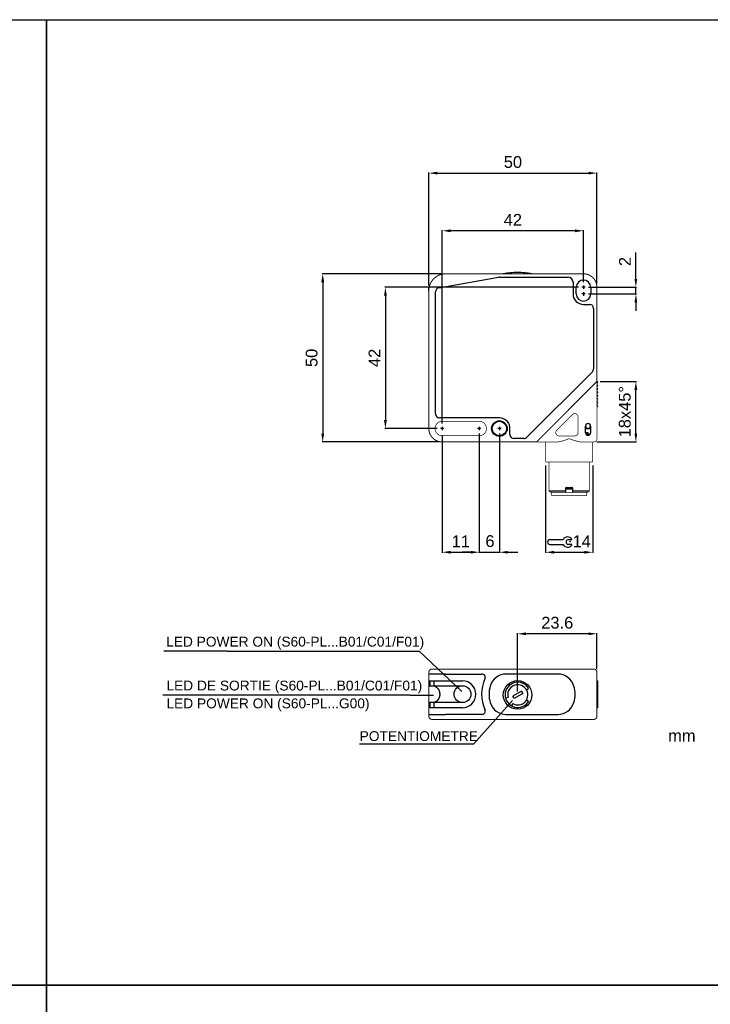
# Model space of a CAD drawing. Extents: x 1809 to 2609, y 921 to 1495.
# Tile 7 of 8: x 2201 to 2406, y 1202 to 1495. Entities that reach past the tile are written whole.
import ezdxf

# ---------------------------------------------------------------- set-up
doc = ezdxf.new("R2010")
doc.units = 0
doc.header["$MEASUREMENT"] = 0
doc.linetypes.add('HIDDENNEW00', pattern=[4.5, 3, -1.5])
doc.linetypes.add('TRATTEGGIATA2', pattern=[0.375, 0.25, -0.125])
doc.layers.get('0').update_dxf_attribs({"linetype": 'CONTINUOUS'})
doc.layers.get('DEFPOINTS').update_dxf_attribs({"linetype": 'CONTINUOUS'})
doc.layers.add('DISEGNO', color=3, linetype='HIDDENNEW00')
doc.layers.add('TRATTEGGIO', color=7, linetype='TRATTEGGIATA2')
doc.styles.add('QUOTE', font='ARIAL.TTF', dxfattribs={"height": 3.5})
doc.dimstyles.new('QUOTE', dxfattribs={"dimscale": 0, "dimtxt": 2.5, "dimasz": 2.5, "dimexe": 0.18, "dimexo": 1, "dimgap": 1.5, "dimtad": 1, "dimdec": 1, "dimzin": 0, "dimdsep": 46, "dimtxsty": 'QUOTE', "dimcen": 0.09, "dimadec": 0, "dimazin": 0, "dimtm": -0.1, "dimtfac": 0.5, "dimtdec": 1, "dimtmove": 0, "dimatfit": 0, "dimfxl": 0, "dimtolj": 2, "dimtzin": 0, "dimarcsym": 0})

# ---------------------------------------------------------------- blocks, each defined once
blk = doc.blocks.new('*D30')
at = {"layer": 'DEFPOINTS', "color": 0, "linetype": 'ByBlock'}
for p in [(2368.73, 1415.16), (2383.81, 1415.16), (2368.73, 1413.16)]:
    blk.add_point(p, dxfattribs=at)
at = {"layer": 'TRATTEGGIO', "color": 0, "linetype": 'ByBlock', "lineweight": -2}
for p, q in [((2383.81, 1417.66), (2383.81, 1425.47)), ((2369.73, 1415.16), (2383.99, 1415.16)), ((2383.81, 1413.16), (2383.81, 1415.16)), ((2369.73, 1413.16), (2383.99, 1413.16)), ((2383.81, 1410.66), (2383.81, 1408.16))]:
    blk.add_line(p, q, dxfattribs=at)
at = {"layer": 'TRATTEGGIO', "color": 0, "linetype": 'ByBlock'}
for points in [[(2383.39, 1417.66), (2384.22, 1417.66), (2383.81, 1415.16)], [(2383.39, 1410.66), (2384.22, 1410.66), (2383.81, 1413.16)]]:
    blk.add_solid(points, dxfattribs=at)
at = {"layer": 'TRATTEGGIO', "color": 0, "linetype": 'ByBlock', "insert": (2380.55, 1422.81), "char_height": 3.5, "attachment_point": 5, "rotation": 90, "style": 'QUOTE'}
blk.add_mtext('\\A2;2', dxfattribs=at)
blk = doc.blocks.new('*D31')
at = {"layer": 'DEFPOINTS', "color": 0, "linetype": 'ByBlock'}
for p in [(2327.23, 1419.16), (2290.68, 1369.16), (2326.23, 1369.16)]:
    blk.add_point(p, dxfattribs=at)
at = {"layer": 'TRATTEGGIO', "color": 0, "linetype": 'ByBlock', "lineweight": -2}
for p, q in [((2326.23, 1419.16), (2290.5, 1419.16)), ((2290.68, 1416.66), (2290.68, 1371.66)), ((2325.23, 1369.16), (2290.5, 1369.16))]:
    blk.add_line(p, q, dxfattribs=at)
at = {"layer": 'TRATTEGGIO', "color": 0, "linetype": 'ByBlock'}
for points in [[(2290.26, 1416.66), (2291.1, 1416.66), (2290.68, 1419.16)], [(2290.26, 1371.66), (2291.1, 1371.66), (2290.68, 1369.16)]]:
    blk.add_solid(points, dxfattribs=at)
at = {"layer": 'TRATTEGGIO', "color": 0, "linetype": 'ByBlock', "insert": (2287.39, 1394.16), "char_height": 3.5, "attachment_point": 5, "rotation": 90, "style": 'QUOTE'}
blk.add_mtext('\\A2;50', dxfattribs=at)
blk = doc.blocks.new('*D32')
at = {"layer": 'DEFPOINTS', "color": 0, "linetype": 'ByBlock'}
for p in [(2372.23, 1449.09), (2322.26, 1414.72), (2372.23, 1415.16)]:
    blk.add_point(p, dxfattribs=at)
at = {"layer": 'TRATTEGGIO', "color": 0, "linetype": 'ByBlock', "lineweight": -2}
for p, q in [((2322.26, 1415.72), (2322.26, 1449.27)), ((2324.76, 1449.09), (2369.73, 1449.09)), ((2372.23, 1416.16), (2372.23, 1449.27))]:
    blk.add_line(p, q, dxfattribs=at)
at = {"layer": 'TRATTEGGIO', "color": 0, "linetype": 'ByBlock'}
for points in [[(2324.76, 1449.51), (2324.76, 1448.68), (2322.26, 1449.09)], [(2369.73, 1449.51), (2369.73, 1448.68), (2372.23, 1449.09)]]:
    blk.add_solid(points, dxfattribs=at)
at = {"layer": 'TRATTEGGIO', "color": 0, "linetype": 'ByBlock', "insert": (2347.24, 1452.38), "char_height": 3.5, "attachment_point": 5, "style": 'QUOTE'}
blk.add_mtext('\\A2;50', dxfattribs=at)
blk = doc.blocks.new('*D33')
at = {"layer": 'DEFPOINTS', "color": 0, "linetype": 'ByBlock'}
for p in [(2326.23, 1431.95), (2368.23, 1415.66), (2326.23, 1373.66)]:
    blk.add_point(p, dxfattribs=at)
at = {"layer": 'TRATTEGGIO', "color": 0, "linetype": 'ByBlock', "lineweight": -2}
for p, q in [((2326.23, 1374.66), (2326.23, 1432.13)), ((2365.73, 1431.95), (2328.73, 1431.95)), ((2368.23, 1416.66), (2368.23, 1432.13))]:
    blk.add_line(p, q, dxfattribs=at)
at = {"layer": 'TRATTEGGIO', "color": 0, "linetype": 'ByBlock'}
for points in [[(2328.73, 1432.36), (2328.73, 1431.53), (2326.23, 1431.95)], [(2365.73, 1432.36), (2365.73, 1431.53), (2368.23, 1431.95)]]:
    blk.add_solid(points, dxfattribs=at)
at = {"layer": 'TRATTEGGIO', "color": 0, "linetype": 'ByBlock', "insert": (2347.23, 1435.21), "char_height": 3.5, "attachment_point": 5, "style": 'QUOTE'}
blk.add_mtext('\\A2;42', dxfattribs=at)
blk = doc.blocks.new('*D34')
at = {"layer": 'DEFPOINTS', "color": 0, "linetype": 'ByBlock'}
for p in [(2348.63, 1312.13), (2372.23, 1300.66), (2348.63, 1293.96)]:
    blk.add_point(p, dxfattribs=at)
at = {"layer": 'TRATTEGGIO', "color": 0, "linetype": 'ByBlock', "lineweight": -2}
for p, q in [((2348.63, 1294.96), (2348.63, 1312.31)), ((2369.73, 1312.13), (2351.13, 1312.13)), ((2372.23, 1301.66), (2372.23, 1312.31))]:
    blk.add_line(p, q, dxfattribs=at)
at = {"layer": 'TRATTEGGIO', "color": 0, "linetype": 'ByBlock'}
for points in [[(2351.13, 1312.54), (2351.13, 1311.71), (2348.63, 1312.13)], [(2369.73, 1312.54), (2369.73, 1311.71), (2372.23, 1312.13)]]:
    blk.add_solid(points, dxfattribs=at)
at = {"layer": 'TRATTEGGIO', "color": 0, "linetype": 'ByBlock', "insert": (2360.43, 1315.41), "char_height": 3.5, "attachment_point": 5, "style": 'QUOTE'}
blk.add_mtext('\\A2;23.6', dxfattribs=at)
blk = doc.blocks.new('*D35')
at = {"layer": 'DEFPOINTS', "color": 0, "linetype": 'ByBlock'}
for p in [(2367.73, 1415.16), (2309.32, 1373.16), (2325.73, 1373.16)]:
    blk.add_point(p, dxfattribs=at)
at = {"layer": 'TRATTEGGIO', "color": 0, "linetype": 'ByBlock', "lineweight": -2}
for p, q in [((2366.73, 1415.16), (2309.14, 1415.16)), ((2309.32, 1412.66), (2309.32, 1375.66)), ((2324.73, 1373.16), (2309.14, 1373.16))]:
    blk.add_line(p, q, dxfattribs=at)
at = {"layer": 'TRATTEGGIO', "color": 0, "linetype": 'ByBlock'}
for points in [[(2308.91, 1412.66), (2309.74, 1412.66), (2309.32, 1415.16)], [(2308.91, 1375.66), (2309.74, 1375.66), (2309.32, 1373.16)]]:
    blk.add_solid(points, dxfattribs=at)
at = {"layer": 'TRATTEGGIO', "color": 0, "linetype": 'ByBlock', "insert": (2306.07, 1394.16), "char_height": 3.5, "attachment_point": 5, "rotation": 90, "style": 'QUOTE'}
blk.add_mtext('\\A2;42', dxfattribs=at)
blk = doc.blocks.new('*D36')
at = {"layer": 'DEFPOINTS', "color": 0, "linetype": 'ByBlock'}
for p in [(2326.23, 1372.16), (2337.23, 1372.16), (2337.23, 1336.37)]:
    blk.add_point(p, dxfattribs=at)
at = {"layer": 'TRATTEGGIO', "color": 0, "linetype": 'ByBlock', "lineweight": -2}
for p, q in [((2326.23, 1371.16), (2326.23, 1336.19)), ((2337.23, 1371.16), (2337.23, 1336.19)), ((2328.73, 1336.37), (2334.73, 1336.37))]:
    blk.add_line(p, q, dxfattribs=at)
at = {"layer": 'TRATTEGGIO', "color": 0, "linetype": 'ByBlock'}
for points in [[(2328.73, 1336.79), (2328.73, 1335.96), (2326.23, 1336.37)], [(2334.73, 1336.79), (2334.73, 1335.96), (2337.23, 1336.37)]]:
    blk.add_solid(points, dxfattribs=at)
at = {"layer": 'TRATTEGGIO', "color": 0, "linetype": 'ByBlock', "insert": (2331.73, 1339.63), "char_height": 3.5, "attachment_point": 5, "style": 'QUOTE'}
blk.add_mtext('\\A2;11', dxfattribs=at)
blk = doc.blocks.new('*D37')
at = {"layer": 'DEFPOINTS', "color": 0, "linetype": 'ByBlock'}
for p in [(2372.23, 1387.16), (2383.81, 1387.16), (2371.23, 1369.16)]:
    blk.add_point(p, dxfattribs=at)
at = {"layer": 'TRATTEGGIO', "color": 0, "linetype": 'ByBlock', "lineweight": -2}
for p, q in [((2373.23, 1387.16), (2383.99, 1387.16)), ((2383.81, 1371.66), (2383.81, 1384.66)), ((2372.23, 1369.16), (2383.99, 1369.16))]:
    blk.add_line(p, q, dxfattribs=at)
at = {"layer": 'TRATTEGGIO', "color": 0, "linetype": 'ByBlock'}
for points in [[(2383.39, 1384.66), (2384.22, 1384.66), (2383.81, 1387.16)], [(2383.39, 1371.66), (2384.22, 1371.66), (2383.81, 1369.16)]]:
    blk.add_solid(points, dxfattribs=at)
at = {"layer": 'TRATTEGGIO', "color": 0, "linetype": 'ByBlock', "insert": (2380.52, 1378.16), "char_height": 3.5, "attachment_point": 5, "rotation": 90, "style": 'QUOTE'}
blk.add_mtext('\\A2;18x45°', dxfattribs=at)
blk = doc.blocks.new('CHIAVE')
at = {"color": 7, "linetype": 'Continuous'}
for p, q in [((-2.1, 0.56), (-6.01, 0.56)), ((0.4, 0.56), (-0.68, 0.56)), ((-6.71, -0.14), (-6.71, -0.15)), ((-6.01, -0.85), (-2.1, -0.85)), ((0.4, -0.85), (-0.68, -0.85))]:
    blk.add_line(p, q, dxfattribs=at)
for centre, radius, start, end in [((-6.01, -0.14), 0.7, 90, 180), ((-0.75, -0.15), 1.52, 35.3821, 152.4178), ((-0.45, -0.15), 0.744, 108.4352, 251.5648), ((0.4, 0.67), 0.112, 270, 35.3821), ((-6.01, -0.15), 0.7, 180, 270), ((-0.75, -0.15), 1.52, 207.5822, 324.6179), ((0.4, -0.96), 0.112, 324.6179, 90)]:
    blk.add_arc(centre, radius, start, end, dxfattribs=at)
at = {"color": 1, "linetype": 'Continuous'}
blk.add_point((0, 0), dxfattribs=at)

msp = doc.modelspace()

# ---------------------------------------------------------------- hatches: boundary and pattern name
at = {"layer": 'TRATTEGGIO', "linetype": 'ByBlock'}
h = msp.add_hatch(color=0, dxfattribs=at)
edge = h.paths.add_edge_path(flags=16)
edge.add_arc((2343.23, 1373.16), 2.15, 0, 360)
edge = h.paths.add_edge_path()
edge.add_arc((2343.23, 1373.16), 2.31, 0, 360)

# ---------------------------------------------------------------- linework, layer by layer
at = {"color": 7, "linetype": 'Continuous'}
for p, q in [((2325.22, 1415), (2343, 1418.14)), ((2343.21, 1418.16), (2363.63, 1418.16)), ((2343.21, 1418.16), (2343.21, 1418.16)), ((2325.22, 1415), (2325.22, 1415)), ((2365.12, 1416.66), (2365.12, 1413.16)), ((2366.08, 1413.16), (2366.08, 1415.16)), ((2368.73, 1415.16), (2367.73, 1415.16)), ((2368.23, 1415.66), (2368.23, 1414.66)), ((2370.38, 1415.16), (2370.38, 1413.16)), ((2324.22, 1377.51), (2324.22, 1413.82)), ((2368.73, 1413.16), (2367.73, 1413.16)), ((2368.23, 1413.66), (2368.23, 1412.66)), ((2368.23, 1410.06), (2368.23, 1410.06)), ((2368.23, 1410.06), (2370.03, 1410.06)), ((2371.23, 1408.86), (2371.23, 1390.9)), ((2371.23, 1390.9), (2371.23, 1390.9)), ((2370.87, 1390.05), (2351.33, 1370.51)), ((2324.22, 1377.51), (2324.22, 1377.51)), ((2343.23, 1376.31), (2325.42, 1376.31)), ((2325.42, 1376.31), (2325.42, 1376.31)), ((2326.73, 1373.16), (2325.73, 1373.16)), ((2326.23, 1373.66), (2326.23, 1372.66)), ((2337.73, 1373.16), (2336.73, 1373.16)), ((2337.22, 1373.66), (2337.22, 1372.66)), ((2343.73, 1373.16), (2342.73, 1373.16)), ((2343.23, 1373.66), (2343.23, 1372.66)), ((2346.37, 1371.36), (2346.37, 1372.96)), ((2368.83, 1371.91), (2368.83, 1373.91)), ((2368.83, 1373.46), (2369.13, 1373.16)), ((2369.13, 1373.16), (2369.58, 1373.16)), ((2369.58, 1373.16), (2370.03, 1373.16)), ((2370.03, 1373.16), (2370.33, 1373.46)), ((2370.33, 1373.91), (2370.33, 1371.91)), ((2346.37, 1371.36), (2346.37, 1371.36)), ((2347.57, 1370.16), (2347.57, 1370.16)), ((2350.49, 1370.16), (2347.57, 1370.16)), ((2351.33, 1370.51), (2351.33, 1370.51)), ((2369.58, 1371.86), (2368.83, 1371.86)), ((2370.13, 1371.41), (2369.02, 1371.41)), ((2369.58, 1371.41), (2369.58, 1371.86)), ((2362.97, 1354.66), (2362.97, 1355.56)), ((2363.07, 1355.66), (2363.97, 1355.66)), ((2363.97, 1355.66), (2364.87, 1355.66)), ((2364.97, 1355.56), (2364.97, 1354.66)), ((2357.97, 1354.66), (2362.97, 1354.66)), ((2362.82, 1354.16), (2362.97, 1354.31)), ((2364.97, 1355.16), (2362.97, 1355.16)), ((2362.97, 1354.31), (2362.97, 1354.66)), ((2364.97, 1354.66), (2364.97, 1354.31)), ((2364.97, 1354.66), (2369.97, 1354.66)), ((2364.97, 1354.31), (2365.12, 1354.16)), ((2322.23, 1300.16), (2322.23, 1300.16)), ((2327.23, 1300.16), (2322.23, 1300.16)), ((2327.23, 1300.16), (2338.01, 1300.16)), ((2327.23, 1300.16), (2327.23, 1300.16)), ((2360.58, 1300.16), (2345.27, 1300.16)), ((2322.34, 1298.16), (2327.23, 1298.16)), ((2322.63, 1297.26), (2322.63, 1297.56)), ((2323.8, 1296.66), (2323.8, 1298.16)), ((2327.23, 1298.16), (2332.23, 1298.16)), ((2372.23, 1298.16), (2372.48, 1298.16)), ((2372.48, 1290.16), (2372.48, 1298.16)), ((2322.36, 1296.66), (2323.2, 1296.66)), ((2323.2, 1296.66), (2323.6, 1296.66)), ((2323.6, 1296.66), (2327.23, 1296.66)), ((2327.23, 1296.66), (2332.23, 1296.66)), ((2349.79, 1295.06), (2347.19, 1293.56)), ((2350.16, 1294.41), (2347.57, 1292.91)), ((2349.79, 1295.06), (2350.16, 1294.41)), ((2351.28, 1295.48), (2351.92, 1295.86)), ((2323.2, 1291.66), (2322.36, 1291.66)), ((2322.63, 1290.76), (2322.63, 1291.06)), ((2323.6, 1291.66), (2323.2, 1291.66)), ((2327.23, 1291.66), (2323.6, 1291.66)), ((2323.8, 1290.16), (2323.8, 1291.66)), ((2332.23, 1291.66), (2327.23, 1291.66)), ((2345.78, 1293.21), (2345.05, 1293.01)), ((2347.18, 1291.39), (2346.8, 1290.74)), ((2347.57, 1292.91), (2347.19, 1293.56)), ((2351.28, 1292.48), (2351.92, 1292.11)), ((2322.23, 1288.16), (2322.23, 1288.16)), ((2322.23, 1288.16), (2327.23, 1288.16)), ((2327.23, 1290.16), (2322.34, 1290.16)), ((2332.23, 1290.16), (2327.23, 1290.16)), ((2338.01, 1288.16), (2327.23, 1288.16)), ((2327.23, 1288.16), (2327.23, 1288.16)), ((2345.27, 1288.16), (2360.58, 1288.16)), ((2372.48, 1290.16), (2372.23, 1290.16))]:
    msp.add_line(p, q, dxfattribs=at)
for points, const_width in [([(2327.23, 1419.16, 0.414213), (2322.23, 1414.16)], 0.3), ([(2372.23, 1415.16, 0.414214), (2368.23, 1419.16)], 0.3), ([(2366.63, 1376.6, 0.668179), (2364.92, 1377.3)], 0.2), ([(2322.23, 1373.16, 0.414214), (2326.23, 1369.16)], 0.3), ([(2326.23, 1375.31, 1), (2326.23, 1371.01)], 0.2), ([(2337.22, 1371.01, 1.000023), (2337.22, 1375.31)], 0.2), ([(2360.28, 1372.66, 0.668179), (2360.98, 1370.96)], 0.2), ([(2363.97, 1370.16), (2363.84, 1370.1, -0.002954), (2363.7, 1370.05, -0.003053), (2363.57, 1369.99, -0.002967), (2363.43, 1369.94, -0.002675), (2363.3, 1369.89, -0.002465), (2363.16, 1369.84, -0.002279), (2363.02, 1369.8, -0.002096), (2362.89, 1369.75, -0.001869), (2362.75, 1369.71, -0.001733), (2362.62, 1369.66, -0.00165), (2362.48, 1369.62, -0.001597), (2362.34, 1369.58, -0.001557), (2362.21, 1369.54, -0.001528), (2362.07, 1369.5, -0.0015), (2361.94, 1369.46, -0.001708), (2361.8, 1369.42, -0.002199), (2361.67, 1369.39, -0.00242), (2361.53, 1369.35, -0.002457), (2361.4, 1369.32, -0.003303), (2361.27, 1369.29, -0.004914), (2361.13, 1369.26, -0.003636), (2361, 1369.24, 0.000152), (2360.89, 1369.22, -0.006754), (2360.74, 1369.19, -0.015882), (2360.52, 1369.17, -0.008289), (2360.23, 1369.16, -0.004247)], 0.2), ([(2367.71, 1369.16), (2367.54, 1369.16, -0.011374), (2367.36, 1369.17, -0.011735), (2367.18, 1369.2, -0.010772), (2366.99, 1369.23, -0.00851), (2366.81, 1369.26, -0.006828), (2366.62, 1369.3, -0.005337), (2366.44, 1369.35, -0.004153), (2366.25, 1369.4, -0.002971), (2366.06, 1369.45, -0.002411), (2365.87, 1369.5, -0.002364), (2365.68, 1369.55, -0.002719), (2365.49, 1369.61, -0.003334), (2365.29, 1369.67, -0.002502), (2365.11, 1369.73, -0.000721), (2364.94, 1369.79, -0.00376), (2364.73, 1369.86, -0.006764), (2364.4, 1369.99, -0.003307), (2363.97, 1370.16, -0.001726)], 0.2), ([(2365.63, 1370.96, 0.414214), (2366.63, 1371.96)], 0.2), ([(2371.23, 1369.16, 0.414214), (2372.23, 1370.16)], 0.2), ([(2370.97, 1369.17), (2370.92, 1369.17, -0.000352), (2370.87, 1369.17, -0.000296), (2370.82, 1369.17, -0.000298), (2370.76, 1369.16, -0.000354), (2370.71, 1369.16, -0.000359), (2370.65, 1369.16, -0.000337), (2370.59, 1369.16, -0.000406), (2370.52, 1369.16, -0.000534), (2370.46, 1369.16, -0.000379), (2370.39, 1369.16, -0.000061), (2370.33, 1369.16, -0.000624), (2370.25, 1369.16, -0.001115), (2370.12, 1369.16, -0.000507), (2369.94, 1369.16, -0.00025)], 0.2), ([(2323.23, 1301.66, 0.414214), (2322.23, 1300.66)], 0.3), ([(2372.23, 1300.66, 0.414214), (2371.23, 1301.66)], 0.3), ([(2322.23, 1287.66, 0.414214), (2323.23, 1286.66)], 0.3), ([(2371.23, 1286.66, 0.414214), (2372.23, 1287.66)], 0.3)]:
    msp.add_lwpolyline(points, format="xyb", dxfattribs=dict(at, const_width=const_width))
for points, const_width in [([(2327.23, 1419.16), (2368.23, 1419.16)], 0.3), ([(2322.23, 1373.16), (2322.23, 1414.16)], 0.3), ([(2372.23, 1415.16), (2372.23, 1387.16)], 0.3), ([(2371.23, 1386.16), (2355.23, 1370.16)], 0.3), ([(2372.23, 1387.16), (2371.23, 1386.16)], 0.3), ([(2372.23, 1387.16), (2372.23, 1372.78)], 0.2), ([(2360.28, 1372.66), (2364.92, 1377.3)], 0.2), ([(2366.63, 1376.6), (2366.63, 1371.96)], 0.2), ([(2326.23, 1375.31), (2337.22, 1375.31)], 0.2), ([(2337.22, 1371.01), (2326.23, 1371.01)], 0.2), ([(2355.23, 1370.16), (2354.23, 1369.16)], 0.3), ([(2365.63, 1370.96), (2360.98, 1370.96)], 0.2), ([(2372.23, 1372.78), (2372.23, 1370.16)], 0.2), ([(2354.23, 1369.16), (2326.23, 1369.16)], 0.3), ([(2360.23, 1369.16), (2354.23, 1369.16)], 0.2), ([(2356.97, 1363.16), (2356.97, 1369.16)], 0.2), ([(2368.6, 1369.16), (2367.71, 1369.16)], 0.2), ([(2369.94, 1369.16), (2368.6, 1369.16)], 0.2), ([(2370.97, 1369.17), (2370.97, 1363.16)], 0.2), ([(2371.23, 1369.16), (2370.97, 1369.16)], 0.2), ([(2370.97, 1363.16), (2356.97, 1363.16)], 0.2), ([(2357.97, 1363.16), (2357.97, 1354.66)], 0.2), ([(2369.97, 1354.66), (2369.97, 1363.16)], 0.2), ([(2357.97, 1354.66), (2358.47, 1354.16)], 0.2), ([(2362.82, 1354.16), (2358.47, 1354.16)], 0.2), ([(2358.77, 1353.16), (2358.77, 1354.16)], 0.2), ([(2369.17, 1353.16), (2358.77, 1353.16)], 0.2), ([(2365.12, 1354.16), (2362.82, 1354.16)], 0.2), ([(2369.47, 1354.16), (2365.12, 1354.16)], 0.2), ([(2369.17, 1353.16), (2369.17, 1354.16)], 0.2), ([(2369.47, 1354.16), (2369.97, 1354.66)], 0.2), ([(2322.23, 1300.16), (2322.23, 1300.66)], 0.3), ([(2322.23, 1300.16), (2322.23, 1297.92)], 0.3), ([(2323.23, 1301.66), (2327.23, 1301.66)], 0.3), ([(2327.23, 1301.66), (2368.23, 1301.66)], 0.3), ([(2368.23, 1301.66), (2371.23, 1301.66)], 0.3), ([(2372.23, 1300.66), (2372.23, 1287.66)], 0.3), ([(2322.23, 1297.56), (2322.23, 1297.92)], 0.3), ([(2322.23, 1297.26), (2322.23, 1297.56)], 0.3), ([(2322.23, 1296.9), (2322.23, 1297.26)], 0.3), ([(2322.23, 1296.9), (2322.23, 1291.42)], 0.3), ([(2322.23, 1291.06), (2322.23, 1291.42)], 0.3), ([(2322.23, 1290.76), (2322.23, 1291.06)], 0.3), ([(2322.23, 1290.4), (2322.23, 1290.76)], 0.3), ([(2322.23, 1290.4), (2322.23, 1288.16)], 0.3), ([(2322.23, 1287.66), (2322.23, 1288.16)], 0.3), ([(2327.23, 1286.66), (2323.23, 1286.66)], 0.3), ([(2343.21, 1286.66), (2327.23, 1286.66)], 0.3), ([(2343.21, 1286.66), (2363.63, 1286.66)], 0.3), ([(2368.23, 1286.66), (2363.63, 1286.66)], 0.3), ([(2371.23, 1286.66), (2368.23, 1286.66)], 0.3)]:
    msp.add_lwpolyline(points, dxfattribs=dict(at, const_width=const_width))
for points in [[(2322.23, 1414.16), (2322.23, 1414.17, -0.001166), (2322.23, 1414.19, -0.000938), (2322.23, 1414.21, -0.000902), (2322.23, 1414.23, -0.00105), (2322.23, 1414.26, -0.001119), (2322.23, 1414.28, -0.001174), (2322.23, 1414.3, -0.001215), (2322.23, 1414.33, -0.001288), (2322.23, 1414.36, -0.001341), (2322.23, 1414.38, -0.00142), (2322.23, 1414.41, -0.001459), (2322.23, 1414.44, -0.001502), (2322.23, 1414.47, -0.001494), (2322.24, 1414.5, -0.001464), (2322.24, 1414.53, -0.001468), (2322.24, 1414.56, -0.001515), (2322.24, 1414.59, -0.00148), (2322.25, 1414.62, -0.001405), (2322.25, 1414.66, -0.001588), (2322.25, 1414.69, -0.001945), (2322.26, 1414.72, -0.001528), (2322.26, 1414.75, -0.000662), (2322.26, 1414.78, -0.002228), (2322.27, 1414.82, -0.00355), (2322.28, 1414.87, -0.001745), (2322.29, 1414.95, -0.000947)], [(2322.23, 1414.16), (2322.23, 1414.18, -0.001357), (2322.23, 1414.2, -0.001068), (2322.23, 1414.22, -0.001026), (2322.23, 1414.24, -0.001213), (2322.23, 1414.27, -0.001293), (2322.23, 1414.3, -0.001348), (2322.23, 1414.33, -0.001421), (2322.23, 1414.35, -0.001558), (2322.23, 1414.39, -0.001561), (2322.23, 1414.42, -0.001524), (2322.23, 1414.45, -0.00173), (2322.24, 1414.48, -0.002079), (2322.24, 1414.52, -0.001505), (2322.24, 1414.55, -0.000388), (2322.24, 1414.58, -0.00224), (2322.25, 1414.62, -0.004012), (2322.25, 1414.69, -0.00193), (2322.26, 1414.77, -0.000989)], [(2322.29, 1414.94), (2322.29, 1414.94, -0.001557), (2322.29, 1414.94, -0.001549), (2322.29, 1414.94, -0.001546), (2322.29, 1414.94, -0.001543), (2322.29, 1414.94, -0.001476), (2322.29, 1414.94, -0.001363), (2322.29, 1414.94, -0.001472), (2322.29, 1414.94, -0.001707), (2322.29, 1414.94, -0.001288), (2322.29, 1414.94, -0.000473), (2322.29, 1414.94, -0.001748), (2322.29, 1414.94, -0.002902), (2322.29, 1414.94, -0.001403), (2322.29, 1414.95, -0.000745)], [(2322.34, 1298.16), (2322.33, 1298.16, -0.027958), (2322.32, 1298.16, -0.031194), (2322.32, 1298.16, -0.031683), (2322.31, 1298.17, -0.029505), (2322.31, 1298.17, -0.027381), (2322.3, 1298.18, -0.02476), (2322.3, 1298.18, -0.025205), (2322.29, 1298.19, -0.027784), (2322.29, 1298.19, -0.021639), (2322.29, 1298.2, -0.008734), (2322.29, 1298.21, -0.028124), (2322.29, 1298.21, -0.053481), (2322.29, 1298.22, -0.029247), (2322.29, 1298.24, -0.01579)], [(2322.63, 1297.56), (2322.63, 1297.61, -0.000658), (2322.63, 1297.65, -0.000679), (2322.63, 1297.7, -0.000719), (2322.63, 1297.75, -0.000793), (2322.63, 1297.79, -0.000871), (2322.63, 1297.83, -0.000953), (2322.63, 1297.87, -0.001097), (2322.63, 1297.91, -0.001326), (2322.63, 1297.95, -0.001453), (2322.63, 1297.98, -0.001428), (2322.63, 1298.01, -0.002433), (2322.63, 1298.04, -0.005053), (2322.64, 1298.07, -0.004978), (2322.64, 1298.09, -0.000437), (2322.64, 1298.11, -0.012157), (2322.64, 1298.13, -0.050035), (2322.65, 1298.14, -0.057498), (2322.66, 1298.16, -0.046816)], [(2322.66, 1296.66), (2322.66, 1296.66, -0.147379), (2322.65, 1296.67, -0.099516), (2322.65, 1296.68, -0.052474), (2322.64, 1296.69, -0.028689), (2322.64, 1296.7, -0.017202), (2322.64, 1296.72, -0.011227), (2322.64, 1296.75, -0.00763), (2322.63, 1296.77, -0.005247), (2322.63, 1296.8, -0.003552), (2322.63, 1296.83, -0.002263), (2322.63, 1296.87, -0.001798), (2322.63, 1296.9, -0.00173), (2322.63, 1296.94, -0.001149), (2322.63, 1296.98, -0.000435), (2322.63, 1297.02, -0.001308), (2322.63, 1297.07, -0.001846), (2322.63, 1297.15, -0.000813), (2322.63, 1297.26, -0.000417)], [(2324.01, 1296.56), (2323.97, 1296.57, 0.003151), (2323.94, 1296.58, 0.003433), (2323.91, 1296.59, 0.003736), (2323.88, 1296.6, 0.004004), (2323.85, 1296.61, 0.00417), (2323.82, 1296.62, 0.004178), (2323.8, 1296.63, 0.00487), (2323.77, 1296.63, 0.00614), (2323.75, 1296.64, 0.005193), (2323.72, 1296.64, 0.002169), (2323.7, 1296.65, 0.007698), (2323.68, 1296.65, 0.015084), (2323.64, 1296.66, 0.00869), (2323.6, 1296.66, 0.00506)], [(2324.01, 1296.56), (2324.08, 1296.53, -0.014024), (2324.16, 1296.49, -0.013174), (2324.23, 1296.45, -0.012288), (2324.31, 1296.4, -0.011484), (2324.38, 1296.35, -0.010877), (2324.46, 1296.3, -0.010632), (2324.54, 1296.23, -0.010424), (2324.61, 1296.17, -0.010375), (2324.69, 1296.1, -0.010376), (2324.76, 1296.02, -0.010566), (2324.83, 1295.94, -0.010551), (2324.9, 1295.86, -0.010442), (2324.96, 1295.77, -0.010245), (2325.02, 1295.68, -0.010013), (2325.08, 1295.59, -0.010002), (2325.14, 1295.49, -0.010223), (2325.19, 1295.39, -0.009934), (2325.24, 1295.29, -0.009301), (2325.28, 1295.18, -0.010333), (2325.32, 1295.07, -0.012432), (2325.36, 1294.96, -0.009357), (2325.39, 1294.85, -0.002928), (2325.42, 1294.76, -0.013529), (2325.44, 1294.63, -0.023908), (2325.46, 1294.42, -0.011611), (2325.48, 1294.16, -0.006042)], [(2325.48, 1294.16), (2325.48, 1294.04, -0.010557), (2325.47, 1293.92, -0.010787), (2325.46, 1293.81, -0.010759), (2325.44, 1293.69, -0.01051), (2325.42, 1293.58, -0.010374), (2325.39, 1293.46, -0.010274), (2325.36, 1293.35, -0.010201), (2325.32, 1293.24, -0.010116), (2325.28, 1293.14, -0.010085), (2325.24, 1293.03, -0.010067), (2325.19, 1292.93, -0.010048), (2325.14, 1292.83, -0.010002), (2325.08, 1292.73, -0.009971), (2325.03, 1292.64, -0.009915), (2324.96, 1292.55, -0.010076), (2324.9, 1292.46, -0.010402), (2324.83, 1292.37, -0.010349), (2324.76, 1292.3, -0.009936), (2324.69, 1292.22, -0.010739), (2324.62, 1292.15, -0.012283), (2324.54, 1292.08, -0.009753), (2324.46, 1292.02, -0.004081), (2324.4, 1291.97, -0.013173), (2324.31, 1291.91, -0.024026), (2324.18, 1291.84, -0.013096), (2324.01, 1291.76, -0.007367)], [(2322.63, 1291.06), (2322.63, 1291.11, -0.000658), (2322.63, 1291.15, -0.000679), (2322.63, 1291.2, -0.000719), (2322.63, 1291.25, -0.000793), (2322.63, 1291.29, -0.000871), (2322.63, 1291.33, -0.000953), (2322.63, 1291.37, -0.001097), (2322.63, 1291.41, -0.001326), (2322.63, 1291.45, -0.001453), (2322.63, 1291.48, -0.001428), (2322.63, 1291.51, -0.002433), (2322.63, 1291.54, -0.005053), (2322.64, 1291.57, -0.004978), (2322.64, 1291.59, -0.000437), (2322.64, 1291.61, -0.012156), (2322.64, 1291.63, -0.050025), (2322.65, 1291.64, -0.057475), (2322.66, 1291.66, -0.046793)], [(2323.6, 1291.66), (2323.62, 1291.66, 0.009411), (2323.64, 1291.66, 0.008436), (2323.66, 1291.66, 0.007863), (2323.68, 1291.66, 0.007576), (2323.7, 1291.67, 0.006789), (2323.72, 1291.67, 0.005857), (2323.75, 1291.68, 0.006022), (2323.77, 1291.68, 0.006599), (2323.8, 1291.69, 0.00447), (2323.82, 1291.7, 0.001362), (2323.85, 1291.7, 0.005827), (2323.88, 1291.71, 0.008404), (2323.94, 1291.73, 0.003493), (2324.01, 1291.76, 0.00172)], [(2322.29, 1290.08), (2322.29, 1290.09, -0.031621), (2322.29, 1290.09, -0.031062), (2322.29, 1290.1, -0.02855), (2322.29, 1290.1, -0.026084), (2322.29, 1290.11, -0.023734), (2322.29, 1290.12, -0.02118), (2322.29, 1290.12, -0.022842), (2322.3, 1290.13, -0.028018), (2322.3, 1290.13, -0.021283), (2322.3, 1290.14, -0.005241), (2322.31, 1290.14, -0.032891), (2322.31, 1290.15, -0.067464), (2322.32, 1290.15, -0.033705), (2322.34, 1290.16, -0.016763)], [(2322.66, 1290.16), (2322.66, 1290.16, -0.147374), (2322.65, 1290.17, -0.099511), (2322.65, 1290.18, -0.052472), (2322.64, 1290.19, -0.028689), (2322.64, 1290.2, -0.017201), (2322.64, 1290.22, -0.011227), (2322.64, 1290.25, -0.00763), (2322.63, 1290.27, -0.005247), (2322.63, 1290.3, -0.003552), (2322.63, 1290.33, -0.002263), (2322.63, 1290.37, -0.001798), (2322.63, 1290.4, -0.00173), (2322.63, 1290.44, -0.001149), (2322.63, 1290.48, -0.000435), (2322.63, 1290.52, -0.001308), (2322.63, 1290.57, -0.001846), (2322.63, 1290.65, -0.000813), (2322.63, 1290.76, -0.000417)]]:
    msp.add_lwpolyline(points, format="xyb", dxfattribs=at)
msp.add_lwpolyline([(2322.23, 1414.16), (2322.23, 1414.16), (2322.23, 1414.16), (2322.23, 1414.16), (2322.23, 1414.16), (2322.23, 1414.16), (2322.23, 1414.16)], dxfattribs=at)
for centre, radius in [((2343.23, 1373.16), 2.15), ((2348.63, 1293.96), 4.25), ((2332.23, 1294.16), 2.5)]:
    msp.add_circle(centre, radius, dxfattribs=at)
for centre, radius, start, end in [((2343.21, 1416.96), 1.2, 90, 100), ((2348.63, 1396.55), 23, 90, 100.6485), ((2348.63, 1396.55), 23, 79.3515, 90), ((2363.63, 1416.66), 1.5, 0, 90), ((2368.23, 1415.16), 2.15, 0, 180), ((2325.42, 1413.82), 1.2, 100.0031, 180), ((2368.23, 1413.16), 3.1, 180, 270), ((2368.23, 1413.16), 2.15, 180, 0), ((2370.03, 1408.86), 1.2, 0, 90), ((2370.03, 1390.9), 1.2, 315, 0), ((2372.23, 1386.91), 0.25, 270, 90), ((2372.23, 1385.91), 0.25, 270, 90), ((2372.23, 1384.91), 0.25, 270, 90), ((2372.23, 1383.91), 0.25, 270, 90), ((2372.23, 1382.91), 0.25, 270, 90), ((2372.23, 1381.91), 0.25, 270, 90), ((2372.23, 1380.91), 0.25, 270, 90), ((2372.23, 1379.91), 0.25, 270, 90), ((2325.42, 1377.51), 1.2, 180, 269.9969), ((2343.23, 1373.16), 3.15, 356.5125, 90), ((2369.58, 1373.91), 0.75, 0, 180), ((2369.58, 1373.91), 0.75, 180, 270), ((2369.58, 1373.91), 0.75, 270, 0.5543), ((2347.57, 1371.36), 1.2, 180, 269.9969), ((2350.49, 1371.36), 1.2, 270, 314.9978), ((2369.58, 1371.91), 0.75, 180.0005, 359.9995), ((2363.07, 1355.56), 0.1, 90, 180), ((2364.87, 1355.56), 0.1, 0, 90), ((2338.01, 1299.16), 1, 335.5927, 90), ((2345.27, 1295.16), 5, 90, 163.3984), ((2360.58, 1295.16), 5, 16.6016, 90), ((2332.23, 1294.16), 4, 270, 90), ((2349.03, 1294.16), 11.1, 155.5927, 204.4073), ((2348.68, 1293.98), 3.75, 30, 330), ((2348.68, 1293.98), 3, 240, 195.0001), ((2348.63, 1294.16), 8.5, 163.3984, 196.6016), ((2357.23, 1294.16), 8.5, 343.3984, 16.6016), ((2345.27, 1293.16), 5, 196.6016, 270), ((2360.58, 1293.16), 5, 270, 343.3984), ((2338.01, 1289.16), 1, 270, 24.4073)]:
    msp.add_arc(centre, radius, start, end, dxfattribs=at)
at = {"layer": 'DISEGNO', "color": 7, "linetype": 'Continuous', "const_width": 0.1}
for points in [[(2340.48, 1296.59, -0.331679), (2345.27, 1300.16)], [(2360.58, 1300.16, -0.331679), (2365.37, 1296.59)], [(2340.48, 1291.73, -0.145898), (2340.48, 1296.59)], [(2365.37, 1296.59, -0.145898), (2365.37, 1291.73)], [(2345.27, 1288.16, -0.331679), (2340.48, 1291.73)], [(2365.37, 1291.73, -0.331679), (2360.58, 1288.16)]]:
    msp.add_lwpolyline(points, format="xyb", dxfattribs=at)
for points in [[(2345.27, 1300.16), (2360.58, 1300.16)], [(2360.58, 1288.16), (2345.27, 1288.16)]]:
    msp.add_lwpolyline(points, dxfattribs=at)
at = {"layer": 'DISEGNO', "color": 7, "linetype": 'Continuous'}
msp.add_circle((2348.63, 1293.96), 4.25, dxfattribs=at)
at = {"layer": 'TRATTEGGIO', "color": 0, "linetype": 'ByBlock'}
for p, q in [((2337.22, 1371.66), (2337.22, 1336.19)), ((2343.23, 1371.66), (2343.23, 1336.19)), ((2356.97, 1362.16), (2356.97, 1336.19)), ((2370.97, 1362.16), (2370.97, 1336.19)), ((2334.73, 1336.37), (2332.23, 1336.37)), ((2337.22, 1336.37), (2343.23, 1336.37)), ((2345.73, 1336.37), (2348.66, 1336.37)), ((2359.47, 1336.37), (2368.47, 1336.37)), ((2262.21, 1306.97), (2243.46, 1306.97)), ((2247.03, 1293.91), (2243.16, 1293.91)), ((2278.78, 1293.91), (2247.03, 1293.91)), ((2259.4, 1293.91), (2255.04, 1293.91)), ((2265.32, 1293.91), (2262.04, 1293.91)), ((2316.72, 1293.91), (2304.34, 1293.91)), ((2316.72, 1293.91), (2323.65, 1293.91))]:
    msp.add_line(p, q, dxfattribs=at)
for points in [[(1808.55, 1494.71), (2208.55, 1494.71), (2208.55, 1207.71), (1808.55, 1207.71)], [(2208.55, 1494.71), (2608.55, 1494.71), (2608.55, 1207.71), (2208.55, 1207.71)], [(1808.55, 1207.71), (2208.55, 1207.71), (2208.55, 920.71), (1808.55, 920.71)], [(2208.55, 1207.71), (2608.55, 1207.71), (2608.55, 920.71), (2208.55, 920.71)]]:
    msp.add_lwpolyline(points, close=True, dxfattribs=at)
for points in [[(2262.21, 1306.97), (2319.33, 1306.97), (2332.04, 1294.95)], [(2304.34, 1293.91), (2270.44, 1293.91)], [(2347.16, 1292.25), (2335.48, 1279.31), (2301.64, 1279.31)]]:
    msp.add_lwpolyline(points, dxfattribs=at)
msp.add_circle((2343.23, 1373.16), 2.31, dxfattribs=at)
for points in [[(2334.73, 1336.79), (2334.73, 1335.96), (2337.22, 1336.37)], [(2345.73, 1336.79), (2345.73, 1335.96), (2343.23, 1336.37)], [(2359.47, 1336.79), (2359.47, 1335.96), (2356.97, 1336.37)], [(2368.47, 1336.79), (2368.47, 1335.96), (2370.97, 1336.37)]]:
    msp.add_solid(points, dxfattribs=at)

# ---------------------------------------------------------------- block references
at = {"color": 7}
msp.add_blockref('CHIAVE', (2364.28, 1339.55), dxfattribs=at)

# ---------------------------------------------------------------- texts
at = {"color": 7, "linetype": 'Continuous', "attachment_point": 4}
for s, insert, char_height in [('{\\fArial|b0|i0|c0|p34;LED POWER ON (S60-PL...B01/C01/F01)}', (2244.11, 1309.35), 2.925), ('{\\fArial|b0|i0|c0|p34;LED DE SORTIE (S60-PL...B01/C01/F01)}', (2244.2, 1296.3), 2.925), ('{\\fArial|b0|i0|c0|p34;LED POWER ON (S60-PL...G00)}', (2244.2, 1291.01), 2.925), ('{\\fArial|b0|i0|c0|p34;POTENTIOMETRE }', (2301.66, 1281.69), 2.925), ('{\\fArial|b0|i0|c0|p34;mm}', (2393.41, 1281.85), 3.51)]:
    msp.add_mtext(s, dxfattribs=dict(at, insert=insert, char_height=char_height))
at = {"layer": 'TRATTEGGIO', "color": 0, "linetype": 'ByBlock', "char_height": 3.5, "attachment_point": 5, "style": 'QUOTE'}
for s, insert in [('\\A2;6', (2340.41, 1339.66)), ('\\A2;14', (2367.71, 1339.63))]:
    msp.add_mtext(s, dxfattribs=dict(at, insert=insert))

# ---------------------------------------------------------------- dimensions: what is measured, and where the dimension line sits
at = {"layer": 'TRATTEGGIO', "color": 0, "linetype": 'ByBlock'}
for base, p1, p2, text, picture, middle in [((2372.23, 1449.09), (2322.26, 1414.72), (2372.23, 1415.16), '50', '*D32', (2347.24, 1452.38)), ((2326.23, 1431.95), (2368.23, 1415.66), (2326.23, 1373.66), '42', '*D33', (2347.23, 1435.21)), ((2337.22, 1336.37), (2326.23, 1372.16), (2337.22, 1372.16), '11', '*D36', (2331.73, 1339.63))]:
    dim = msp.add_linear_dim(base=base, p1=p1, p2=p2, text=text, dimstyle='QUOTE', override={"dimscale": 1}, dxfattribs=at)
    dim.commit()
    dim.dimension.update_dxf_attribs({"geometry": picture, "text_midpoint": middle})
for base, p1, p2, text, picture, middle in [((2383.81, 1415.16), (2368.73, 1413.16), (2368.73, 1415.16), '2', '*D30', (2380.55, 1422.81)), ((2290.68, 1369.16), (2327.23, 1419.16), (2326.23, 1369.16), '50', '*D31', (2287.39, 1394.16)), ((2309.32, 1373.16), (2367.73, 1415.16), (2325.73, 1373.16), '42', '*D35', (2306.07, 1394.16)), ((2383.81, 1387.16), (2371.23, 1369.16), (2372.23, 1387.16), '18x45°', '*D37', (2380.52, 1378.16))]:
    dim = msp.add_linear_dim(base=base, p1=p1, p2=p2, angle=90, text=text, dimstyle='QUOTE', override={"dimscale": 1}, dxfattribs=at)
    dim.commit()
    dim.dimension.update_dxf_attribs({"geometry": picture, "text_midpoint": middle})
dim = msp.add_linear_dim(base=(2348.63, 1312.13), p1=(2372.23, 1300.66), p2=(2348.63, 1293.96), dimstyle='QUOTE', override={"dimscale": 1}, dxfattribs=at)
dim.commit()
dim.dimension.update_dxf_attribs({"geometry": '*D34', "text_midpoint": (2360.43, 1315.41)})

doc.saveas('drawing.dxf')
